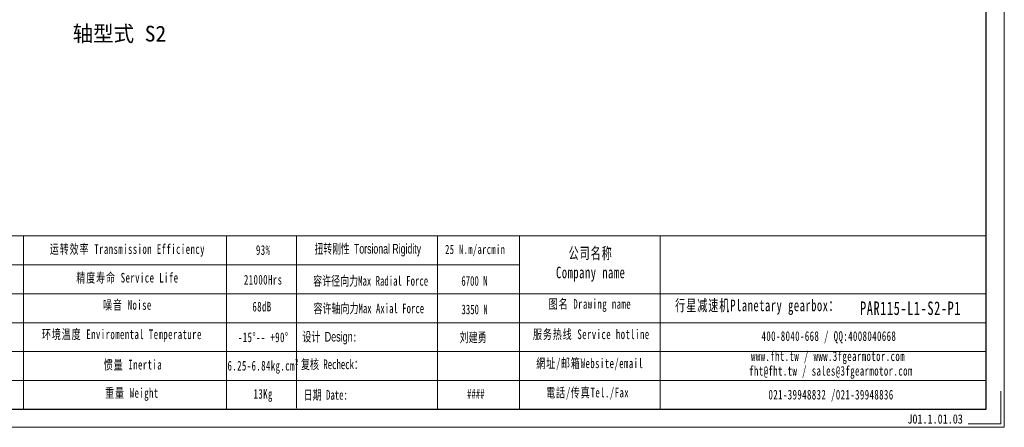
# Model space of a CAD drawing. Header units: millimetres. Extents: x 7085 to 7912, y -683 to -105.
# Tile 9 of 12: x 7381 to 7912, y -683 to -463. Entities that reach past the tile are written whole.
import ezdxf

# ---------------------------------------------------------------- set-up
doc = ezdxf.new("R2010")
doc.units = ezdxf.units.MM
for name, color, linetype, lineweight in [('6文字层', 3, 'Continuous', 35), ('SLD-0', 7, 'Continuous', 18), ('图框_外框线', 7, 'Continuous', 18), ('标注线', 7, 'Continuous', 18)]:
    doc.layers.add(name, color=color, linetype=linetype, lineweight=lineweight)
doc.styles.add('工程字', font='txt')
doc.styles.add('标准', font='txt', dxfattribs={"width": 0.667})
doc.styles.add('样式 1', font='txt', dxfattribs={"width": 0.8})

msp = doc.modelspace()

# ---------------------------------------------------------------- linework, layer by layer
at = {"layer": 'SLD-0'}
for p, q in [((7383.4025, -579.9523), (7383.4025, -673.4386)), ((7492.8575, -579.9523), (7492.8575, -673.4493))]:
    msp.add_line(p, q, dxfattribs=at)
at = {"layer": '图框_外框线'}
for p, q in [((7166.5982, -579.9523), (7902.6879, -579.9523)), ((7530.6895, -579.9523), (7530.6895, -672.9307)), ((7606.7396, -579.9523), (7606.7396, -673.4493)), ((7650.8366, -579.9523), (7650.8366, -673.4493)), ((7726.8397, -579.9523), (7726.8397, -673.4493)), ((7237.1391, -595.5523), (7650.8366, -595.5523)), ((7166.5982, -611.1523), (7902.6879, -611.1523)), ((7237.1391, -626.7523), (7902.6879, -626.7523)), ((7237.1391, -642.3523), (7902.6879, -642.3523)), ((7237.1391, -657.9523), (7902.6879, -657.9523))]:
    msp.add_line(p, q, dxfattribs=at)
at = {"layer": '图框_外框线', "color": 3}
msp.add_lwpolyline([(7094.332, -683.1885), (7912.4271, -683.1885), (7912.4271, -104.6784), (7094.332, -104.6784)], close=True, dxfattribs=at)
at = {"layer": '图框_外框线', "color": 3, "lineweight": 25}
msp.add_lwpolyline([(7143.0281, -673.4493), (7902.6879, -673.4493), (7902.6879, -114.4176), (7143.0281, -114.4176)], close=True, dxfattribs=at)
at = {"layer": '图框_外框线', "color": 3}
msp.add_lwpolyline([(7910.4793, -663.7101), (7910.4793, -681.2407), (7892.9486, -681.2407)], dxfattribs=at)

# ---------------------------------------------------------------- texts
at = {"layer": '6文字层', "insert": (7860.1473, -676.1861), "char_height": 5, "width": 43.304423, "attachment_point": 1, "style": '样式 1'}
msp.add_mtext('J01.1.01.03', dxfattribs=at)
at = {"layer": 'SLD-0', "color": 1, "attachment_point": 2, "style": '标准'}
for s, insert, char_height, width in [('\\T1.1;运转效率 Transmission Efficiency', (7439.4124, -584.4017), 5.2, 88.366477), ('{\\W0.65;扭转刚性 \\farial|b0|i0|c0|p34;Torsional Rigidity}', (7569.1213, -584.2488), 5.2, 114.951904), ('\\T1.1;93%', (7512.6547, -584.9327), 5.2, 66.501159), ('{\\T1.1;25 N.m/arcmin}', (7627.0216, -584.6935), 5, 41.770047), ('\\T1.1;公司名称\\PCompany name', (7689.3202, -586.1109), 6.24, 80.788517), ('\\T1.1;精度寿命 Service Life', (7439.4124, -599.8559), 5.2, 69.361403), ('\\T1.1;21000Hrs', (7512.6547, -600.9597), 5.2, 66.501159), ('{\\f宋体|b0|i0|c134|p2;容许径向力Max Radial Force}', (7570.6112, -601.5737), 5.2, 86.835147), ('{\\fSimSun|b1|i0|c134|p2;6700 N}', (7626.6151, -601.6057), 5.2, 34.792439), ('\\T1.1;噪音 Noise', (7439.4124, -614.5653), 5.2, 45.884541), ('\\T1.1;68dB', (7512.0143, -615.4748), 5.2, 34.313882), ('{\\f宋体|b0|i0|c134|p2;容许轴向力Max Axial Force}', (7569.6285, -616.4046), 5.2, 79.807577), ('\\T1.1;图名 Drawing name', (7688.8937, -614.028), 5.2, 66.501159), ('\\T1.1;  行星减速机Planetary gearbox：', (7776.0945, -614.2808), 6.24, 98.140474), ('\\pxt5;{\\T1.1;PAR115-L1-S2-P1}', (7861.8514, -615.2836), 7.28, 70.422419), ('{\\fSimSun|b1|i0|c134|p2;3350 N}', (7626.6767, -616.9785), 5.2, 34.792439), ('{\\T1.1;环境温度 Enviromental Temperature}', (7436.4312, -630.3919), 5.2, 163.789925), ('\\T1.1;-15%%D-- +90%%D', (7512.6547, -632.0114), 5.2, 44.607041), ('{\\f宋体|b0|i0|c134|p2;设计 \\fArial|b0|i0|c0|p2;Design}:', (7548.5307, -631.715), 5.2, 66.501159), ('{\\fSimSun|b1|i0|c134|p2;刘建勇}', (7625.9038, -632.0304), 5.2, 66.501159), ('\\T1.1;服务热线 Service hotline', (7689.631, -630.3793), 5.2, 74.088679), ('\\T1.1;400-8040-668 / QQ:4008040668', (7817.813, -631.3729), 5.2, 151.400128), ('\\T1.1;www.fht.tw / www.3fgearmotor.com ', (7817.3335, -642.2038), 5.2, 151.570563), ('\\T1.1;惯量 Inertia', (7442.3936, -646.777), 5.2, 46.97811), ('{\\T1.1;6.25-6.84kg.cm²}', (7512.6547, -647.3428), 5.2, 35.169898), ('{\\f宋体|b0|i0|c134|p2;复核 Recheck：}', (7549.7603, -646.5875), 5.2, 66.501159), ('\\T1.1;網址/邮箱Website/email', (7688.8214, -646.0461), 5.2, 77.119342), ('\\T1.1;\\pxt12;fht@fht.tw / sales@3fgearmotor.com ', (7818.9183, -650.122), 5.2, 151.570563), ('\\T1.1;重量 Weight', (7441.8346, -662.045), 5.2, 40.434187), ('\\T1.1;13Kg', (7512.6547, -662.549), 5.2, 34.792439), ('{\\f宋体|b0|i0|c134|p2;日期 }Date:', (7546.4022, -663.0914), 5.2, 66.501159), ('####', (7627.3331, -662.5407), 5.2, 66.501159), ('\\T1.1;電話/传真Tel./Fax', (7687.6563, -661.835), 5.2, 78.046861), ('\\T1.1;021-39948832 /021-39948836 ', (7818.9727, -662.9719), 5.2, 115.735591)]:
    msp.add_mtext(s, dxfattribs=dict(at, insert=insert, char_height=char_height, width=width))
at = {"layer": '标注线', "color": 0, "lineweight": 20, "insert": (7435.1036, -471.248), "char_height": 8.5, "width": 106.344444, "attachment_point": 5, "style": '工程字'}
msp.add_mtext('轴型式 S2', dxfattribs=at)

doc.saveas('drawing.dxf')
